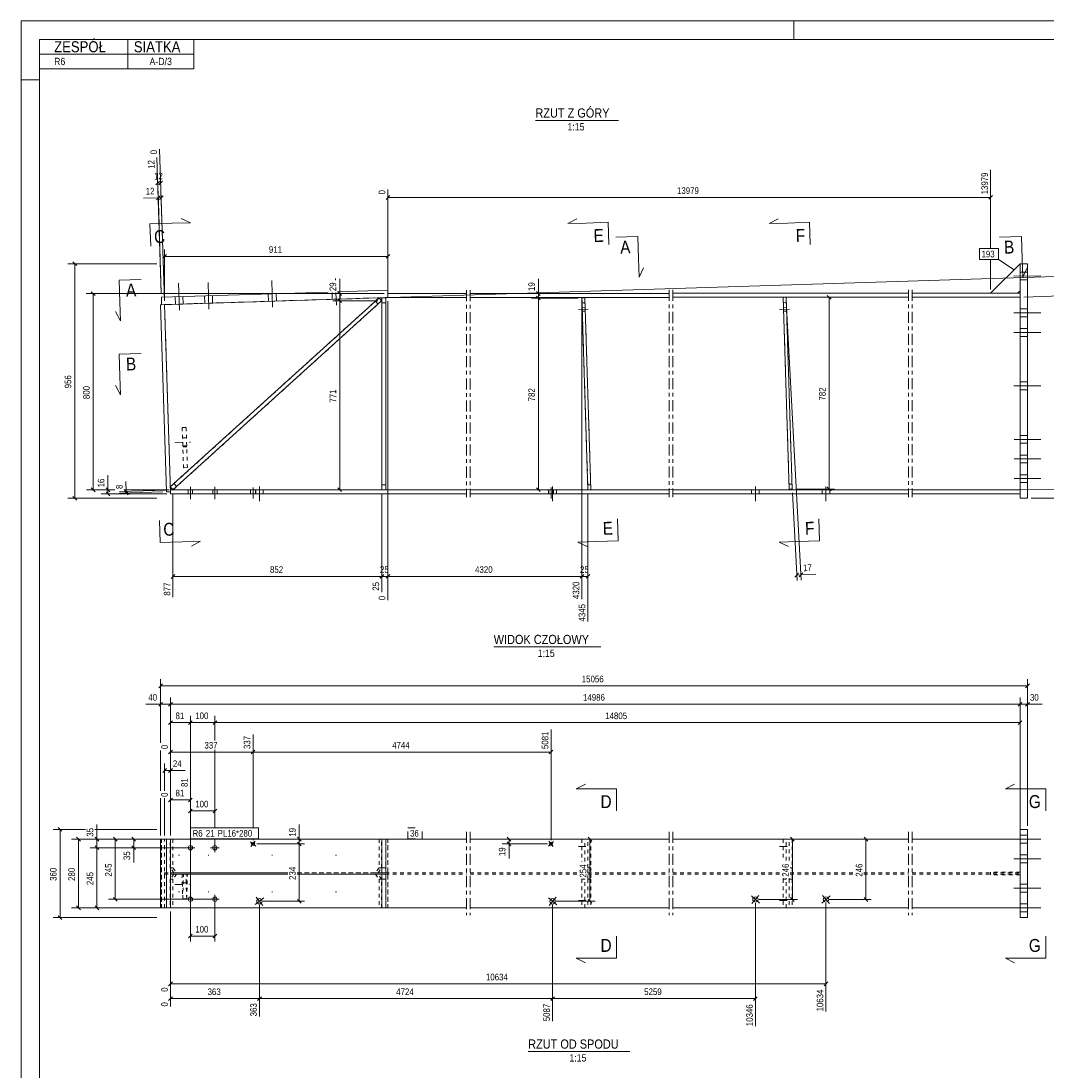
# Model space of a CAD drawing. Header units: millimetres. Extents: x 0 to 420, y 0 to 610.
# Tile 3 of 4: x 0 to 279, y 325 to 610. Entities that reach past the tile are written whole.
import ezdxf

# ---------------------------------------------------------------- set-up
doc = ezdxf.new("R2010")
doc.units = ezdxf.units.MM
for name, pattern in [('XKITLINE00', [0]), ('XKITLINE01', [4, 1, -1, 1, -1]), ('XKITLINE02', [4, 2, -2]), ('XKITLINE03', [6, 3, -1, 1, -1])]:
    doc.linetypes.add(name, pattern=pattern)
for name, color, linetype, lineweight in [('Arkusz rysunku', 3, 'Continuous', 0), ('Element', 2, 'Continuous', 0), ('Inny typ obiektu', 7, 'Continuous', 0), ('Przekrój', 7, 'Continuous', 0), ('Wymiar', 4, 'Continuous', 0), ('Znak elementu', 2, 'Continuous', 0), ('Śruba', 3, 'Continuous', 0)]:
    doc.layers.add(name, color=color, linetype=linetype, lineweight=lineweight)
doc.styles.add('ARIAL', font='ARIAL.TTF')

msp = doc.modelspace()

# ---------------------------------------------------------------- linework, layer by layer
at = {"layer": 'Arkusz rysunku', "linetype": 'XKITLINE00', "lineweight": 0}
for p, q in [((420, 610), (0, 610)), ((0, 610), (0, 0)), ((0, 605), (0, 610)), ((210, 605), (210, 610)), ((415, 605), (5, 605)), ((5, 605), (5, 5)), ((5, 594), (0, 594))]:
    msp.add_line(p, q, dxfattribs=at)
at = {"layer": 'Element', "linetype": 'XKITLINE00', "lineweight": 0}
for p, q in [((263.51, 536.02), (271.51, 544.02)), ((271.51, 544.02), (273.51, 544.02)), ((271.53, 480.28), (271.51, 544.02)), ((273.51, 544.02), (273.53, 480.28)), ((99.65, 536.83), (86.01, 536.4)), ((99.72, 534.83), (99.65, 536.83)), ((270.84, 536.02), (271.51, 536.68)), ((83.49, 536.32), (38.15, 534.89)), ((38.15, 534.89), (38.21, 532.89)), ((38.21, 532.89), (99.72, 534.83)), ((40.58, 483.36), (97.3, 534.75)), ((98.01, 533.96), (41.3, 482.57)), ((97.3, 534.75), (98.01, 533.96)), ((98.05, 482.59), (98.05, 534.75)), ((98.05, 534.75), (99.12, 534.75)), ((99.12, 534.75), (99.12, 482.59)), ((99.72, 535.9), (121.05, 535.9)), ((99.72, 534.83), (99.72, 535.9)), ((121.05, 534.84), (99.72, 534.83)), ((122.05, 535.93), (176.16, 535.94)), ((176.16, 534.87), (122.05, 534.87)), ((152.43, 534.69), (153.23, 534.72)), ((154.07, 482.58), (152.43, 534.69)), ((153.23, 534.72), (154.87, 482.6)), ((177.16, 535.98), (241.18, 535.98)), ((241.18, 534.92), (177.16, 534.91)), ((207.13, 534.86), (207.93, 534.89)), ((208.77, 482.75), (207.13, 534.86)), ((207.93, 534.89), (209.57, 482.78)), ((242.18, 536.01), (271.51, 536.02)), ((271.51, 534.95), (242.18, 534.95)), ((37.95, 532.88), (39.02, 532.92)), ((39.55, 482.02), (37.95, 532.88)), ((39.02, 532.92), (40.62, 482.06)), ((41.3, 482.57), (40.58, 483.36)), ((40.62, 482.56), (40.6, 482.56)), ((40.62, 481.49), (40.62, 482.56)), ((40.62, 482.56), (121.05, 482.56)), ((99.12, 482.59), (98.05, 482.59)), ((122.05, 482.56), (176.16, 482.56)), ((154.87, 482.6), (154.07, 482.58)), ((177.16, 482.56), (241.18, 482.56)), ((209.57, 482.78), (208.77, 482.75)), ((242.18, 482.56), (271.53, 482.56)), ((40.62, 482.06), (39.55, 482.02)), ((121.05, 481.49), (40.62, 481.49)), ((176.16, 481.49), (122.05, 481.49)), ((241.18, 481.49), (177.16, 481.49)), ((271.53, 481.49), (242.18, 481.49)), ((273.53, 480.28), (271.53, 480.28)), ((271.51, 390.28), (271.53, 390.28)), ((271.51, 390.28), (271.51, 387.61)), ((271.53, 390.28), (271.51, 390.28)), ((271.53, 390.28), (273.53, 390.28)), ((271.53, 366.28), (271.53, 390.28)), ((273.53, 366.28), (273.53, 390.28)), ((37.95, 368.94), (37.95, 387.61)), ((37.95, 387.61), (40.62, 387.61)), ((39.55, 368.94), (39.55, 387.61)), ((40.62, 387.61), (40.62, 368.94)), ((40.62, 387.61), (121.05, 387.61)), ((122.05, 387.61), (176.16, 387.61)), ((177.16, 387.61), (241.18, 387.61)), ((242.18, 387.61), (271.53, 387.61)), ((40.62, 368.94), (37.95, 368.94)), ((40.62, 368.94), (121.05, 368.94)), ((122.05, 368.94), (176.16, 368.94)), ((177.16, 368.94), (241.18, 368.94)), ((242.18, 368.94), (271.53, 368.94)), ((271.51, 366.28), (271.51, 368.94)), ((271.51, 366.28), (271.53, 366.28)), ((271.51, 366.28), (271.53, 366.28)), ((271.53, 366.28), (273.53, 366.28))]:
    msp.add_line(p, q, dxfattribs=at)
at = {"layer": 'Element', "linetype": 'XKITLINE01', "lineweight": 0}
for p, q in [((271.51, 536.68), (271.51, 544.02)), ((271.51, 544.02), (271.51, 544.02)), ((271.51, 544.02), (271.51, 544.02)), ((39.02, 532.92), (99.72, 534.83)), ((97.3, 534.75), (40.58, 483.36)), ((41.3, 482.57), (98.01, 533.96)), ((97.02, 533.06), (96.31, 533.85)), ((97.02, 533.06), (96.31, 533.85)), ((98.01, 533.96), (97.3, 534.75)), ((99.12, 534.75), (98.05, 534.75)), ((98.05, 534.75), (98.05, 482.59)), ((99.12, 482.59), (99.12, 534.75)), ((99.72, 534.83), (121.05, 534.84)), ((122.05, 534.87), (176.16, 534.87)), ((153.23, 534.72), (152.43, 534.69)), ((152.43, 534.69), (154.07, 482.58)), ((154.87, 482.6), (153.23, 534.72)), ((177.16, 534.91), (241.18, 534.92)), ((207.93, 534.89), (207.13, 534.86)), ((207.13, 534.86), (208.77, 482.75)), ((209.57, 482.78), (207.93, 534.89)), ((242.18, 534.95), (271.51, 534.95)), ((270.84, 536.02), (263.51, 536.02)), ((271.51, 536.02), (271.51, 534.95)), ((271.51, 534.95), (271.53, 482.56)), ((40.6, 482.56), (39.02, 532.92)), ((98.05, 533.42), (99.12, 533.42)), ((98.05, 533.42), (99.12, 533.42)), ((152.47, 533.36), (153.27, 533.38)), ((152.47, 533.36), (153.27, 533.38)), ((207.17, 533.53), (207.97, 533.56)), ((207.17, 533.53), (207.97, 533.56)), ((43.81, 499.48), (44.87, 499.52)), ((43.81, 499.48), (44.15, 488.57)), ((44.87, 499.52), (45.22, 488.61)), ((45.03, 494.51), (43.96, 494.48)), ((44.15, 488.57), (45.22, 488.61)), ((41.3, 482.57), (40.58, 483.36)), ((41.3, 482.57), (40.58, 483.36)), ((40.58, 483.36), (41.3, 482.57)), ((40.62, 482.56), (121.05, 482.56)), ((42.28, 483.46), (41.57, 484.25)), ((42.28, 483.46), (41.57, 484.25)), ((98.05, 483.92), (99.12, 483.92)), ((98.05, 483.92), (99.12, 483.92)), ((98.05, 482.59), (99.12, 482.59)), ((122.05, 482.56), (176.16, 482.56)), ((154.03, 483.91), (154.83, 483.93)), ((154.03, 483.91), (154.83, 483.93)), ((154.07, 482.58), (154.87, 482.6)), ((177.16, 482.56), (241.18, 482.56)), ((208.73, 484.08), (209.53, 484.11)), ((208.73, 484.08), (209.53, 484.11)), ((208.77, 482.75), (209.57, 482.78)), ((242.18, 482.56), (271.53, 482.56)), ((271.53, 482.56), (271.53, 481.49)), ((273.51, 366.28), (273.51, 390.28)), ((38.21, 387.61), (38.15, 387.61)), ((38.15, 387.61), (38.15, 368.94)), ((38.15, 387.61), (99.72, 387.61)), ((38.21, 368.94), (38.21, 387.61)), ((39.02, 368.94), (39.02, 387.61)), ((39.55, 387.61), (40.62, 387.61)), ((40.58, 379.82), (40.58, 387.61)), ((40.58, 387.61), (98.01, 387.61)), ((40.62, 387.61), (40.62, 368.94)), ((41.3, 387.61), (41.3, 379.82)), ((97.3, 387.61), (97.3, 379.81)), ((98.01, 379.81), (98.01, 387.61)), ((98.05, 387.61), (98.05, 379.81)), ((98.05, 379.81), (98.05, 387.61)), ((98.05, 387.61), (98.05, 387.61)), ((98.05, 387.61), (99.12, 387.61)), ((98.05, 387.61), (99.12, 387.61)), ((99.12, 379.81), (99.12, 387.61)), ((99.12, 387.61), (99.12, 379.81)), ((99.12, 387.61), (99.12, 387.61)), ((99.65, 368.94), (99.65, 387.61)), ((99.72, 387.61), (99.72, 368.94)), ((99.72, 368.94), (99.72, 387.61)), ((99.72, 387.61), (99.72, 387.61)), ((99.72, 387.61), (99.72, 368.94)), ((99.72, 387.61), (121.05, 387.61)), ((122.05, 387.61), (176.16, 387.61)), ((152.43, 387.61), (152.43, 381.53)), ((154.87, 387.61), (152.43, 387.61)), ((153.23, 381.53), (153.23, 387.61)), ((154.07, 379.81), (154.07, 387.61)), ((154.87, 387.61), (154.87, 379.81)), ((177.16, 387.61), (241.18, 387.61)), ((207.13, 387.61), (207.13, 381.77)), ((209.57, 387.61), (207.13, 387.61)), ((207.93, 381.77), (207.93, 387.61)), ((208.77, 381.77), (208.77, 387.61)), ((209.57, 387.61), (209.57, 379.81)), ((242.18, 387.61), (271.51, 387.61)), ((271.51, 387.61), (271.51, 368.94)), ((271.51, 368.94), (271.51, 387.61)), ((271.51, 387.61), (271.51, 368.94)), ((271.53, 387.61), (271.53, 368.94)), ((41.57, 378.48), (40.58, 379.82)), ((40.58, 379.82), (40.62, 379.82)), ((40.62, 379.82), (41.3, 379.82)), ((41.3, 379.82), (42.28, 378.48)), ((97.3, 379.81), (96.31, 378.48)), ((97.02, 378.48), (98.01, 379.81)), ((97.3, 379.81), (98.01, 379.81)), ((98.05, 379.81), (98.05, 378.48)), ((98.05, 378.48), (98.05, 379.81)), ((98.05, 379.81), (99.12, 379.81)), ((98.05, 379.81), (99.12, 379.81)), ((99.12, 378.48), (99.12, 379.81)), ((99.12, 379.81), (99.12, 378.48)), ((154.03, 378.48), (154.07, 379.81)), ((154.07, 379.81), (154.87, 379.81)), ((154.87, 379.81), (154.83, 378.48)), ((209.02, 379.81), (209.57, 379.81)), ((209.57, 379.81), (209.53, 378.48)), ((39.02, 378.48), (40.62, 378.48)), ((39.02, 378.48), (39.02, 378.08)), ((39.02, 378.08), (40.62, 378.08)), ((41.57, 378.07), (40.58, 376.74)), ((40.58, 376.74), (40.62, 376.74)), ((40.58, 376.74), (40.58, 368.94)), ((40.6, 378.48), (40.62, 378.48)), ((40.6, 378.08), (40.6, 378.48)), ((40.6, 378.08), (40.62, 378.08)), ((40.62, 378.48), (72.5, 378.48)), ((40.62, 378.08), (72.5, 378.08)), ((40.62, 376.74), (41.3, 376.74)), ((42.28, 378.07), (41.3, 376.74)), ((41.3, 376.74), (41.3, 368.94)), ((72.5, 378.48), (41.57, 378.48)), ((41.57, 378.48), (42.28, 378.48)), ((42.28, 378.07), (41.57, 378.07)), ((41.57, 378.07), (72.5, 378.07)), ((42.28, 378.48), (72.5, 378.48)), ((72.5, 378.07), (42.28, 378.07)), ((45.22, 378.06), (43.81, 378.06)), ((43.81, 378.06), (43.81, 375.76)), ((43.96, 371.36), (44.15, 378.06)), ((44.87, 375.76), (44.87, 378.06)), ((45.03, 371.36), (45.22, 378.06)), ((75.02, 378.48), (121.05, 378.48)), ((96.31, 378.48), (75.02, 378.48)), ((75.02, 378.48), (97.02, 378.48)), ((75.02, 378.08), (121.05, 378.08)), ((97.02, 378.08), (75.02, 378.07)), ((75.02, 378.07), (96.31, 378.08)), ((96.31, 378.48), (97.02, 378.48)), ((97.02, 378.08), (96.31, 378.08)), ((96.31, 378.08), (97.3, 376.74)), ((98.01, 376.74), (97.02, 378.08)), ((98.01, 376.74), (97.3, 376.74)), ((97.3, 376.74), (97.3, 368.94)), ((98.01, 368.94), (98.01, 376.74)), ((98.05, 378.48), (98.05, 378.48)), ((98.05, 378.48), (99.12, 378.48)), ((98.05, 378.48), (99.12, 378.48)), ((99.12, 378.08), (98.05, 378.08)), ((98.05, 378.08), (98.05, 376.74)), ((99.12, 378.08), (98.05, 378.08)), ((98.05, 378.08), (98.05, 378.08)), ((98.05, 376.74), (98.05, 378.08)), ((99.12, 376.74), (98.05, 376.74)), ((98.05, 376.74), (98.05, 368.94)), ((99.12, 376.74), (98.05, 376.74)), ((98.05, 368.94), (98.05, 376.74)), ((99.12, 378.48), (99.12, 378.48)), ((99.12, 376.74), (99.12, 378.08)), ((99.12, 378.08), (99.12, 378.08)), ((99.12, 378.08), (99.12, 376.74)), ((99.12, 368.94), (99.12, 376.74)), ((99.12, 376.74), (99.12, 368.94)), ((99.72, 378.08), (99.72, 378.48)), ((122.05, 378.48), (151.5, 378.48)), ((122.05, 378.08), (151.5, 378.08)), ((152.43, 376.74), (152.43, 376.8)), ((153.23, 376.74), (152.43, 376.74)), ((152.43, 376.74), (152.43, 368.94)), ((153.23, 376.74), (153.23, 376.8)), ((153.23, 368.94), (153.23, 376.74)), ((154.02, 378.48), (176.16, 378.48)), ((154.02, 378.48), (154.83, 378.48)), ((154.02, 378.08), (176.16, 378.08)), ((154.02, 378.08), (154.83, 378.08)), ((154.07, 376.74), (154.03, 378.08)), ((154.87, 376.74), (154.07, 376.74)), ((154.07, 376.74), (154.07, 368.94)), ((154.83, 378.08), (154.87, 376.74)), ((154.87, 376.74), (154.87, 368.94)), ((177.16, 378.48), (206.5, 378.48)), ((177.16, 378.08), (206.5, 378.08)), ((207.13, 376.74), (207.14, 377.05)), ((207.93, 376.74), (207.13, 376.74)), ((207.13, 376.74), (207.13, 368.94)), ((207.93, 376.74), (207.94, 377.05)), ((207.93, 368.94), (207.93, 376.74)), ((208.77, 376.74), (208.76, 377.05)), ((209.57, 376.74), (208.77, 376.74)), ((208.77, 376.74), (208.77, 368.94)), ((209.02, 378.48), (226.5, 378.48)), ((209.02, 378.48), (209.53, 378.48)), ((209.02, 378.08), (226.5, 378.08)), ((209.02, 378.08), (209.53, 378.08)), ((209.53, 378.08), (209.57, 376.74)), ((209.57, 376.74), (209.57, 368.94)), ((229.02, 378.48), (241.18, 378.48)), ((229.02, 378.08), (241.18, 378.08)), ((242.18, 378.48), (271.53, 378.48)), ((242.18, 378.08), (271.53, 378.08)), ((271.51, 378.61), (263.51, 378.61)), ((263.51, 378.61), (263.51, 377.94)), ((271.51, 377.94), (263.51, 377.94)), ((270.85, 377.94), (270.85, 378.61)), ((271.51, 378.61), (271.51, 377.94)), ((271.51, 377.94), (271.51, 378.61)), ((271.51, 378.08), (271.51, 378.48)), ((271.53, 378.08), (271.53, 378.48)), ((43.81, 375.76), (43.96, 371.36)), ((43.81, 375.76), (44.87, 375.76)), ((45.03, 371.36), (44.87, 375.76)), ((43.96, 371.36), (45.03, 371.36)), ((38.15, 368.94), (38.21, 368.94)), ((38.15, 368.94), (99.72, 368.94)), ((40.62, 368.94), (39.55, 368.94)), ((98.01, 368.94), (40.58, 368.94)), ((99.12, 368.94), (98.05, 368.94)), ((99.12, 368.94), (98.05, 368.94)), ((98.05, 368.94), (98.05, 368.94)), ((99.12, 368.94), (99.12, 368.94)), ((99.72, 368.94), (99.72, 368.94)), ((99.72, 368.94), (121.05, 368.94)), ((122.05, 368.94), (176.16, 368.94)), ((154.87, 368.94), (152.43, 368.94)), ((177.16, 368.94), (241.18, 368.94)), ((209.57, 368.94), (207.13, 368.94)), ((242.18, 368.94), (271.51, 368.94))]:
    msp.add_line(p, q, dxfattribs=at)
at = {"layer": 'Element', "linetype": 'XKITLINE03', "lineweight": 0}
for p, q in [((121.05, 536.87), (121.05, 480.56)), ((122.05, 536.87), (122.05, 480.56)), ((176.16, 536.91), (176.16, 480.56)), ((177.16, 536.91), (177.16, 480.56)), ((241.18, 536.95), (241.18, 480.56)), ((242.18, 536.95), (242.18, 480.56)), ((121.05, 389.61), (121.05, 366.94)), ((121.05, 389.61), (121.05, 366.94)), ((122.05, 389.61), (122.05, 366.94)), ((122.05, 389.61), (122.05, 366.94)), ((176.16, 389.61), (176.16, 366.94)), ((176.16, 389.61), (176.16, 366.94)), ((177.16, 389.61), (177.16, 366.94)), ((177.16, 389.61), (177.16, 366.94)), ((241.18, 389.61), (241.18, 366.94)), ((241.18, 389.61), (241.18, 366.94)), ((242.18, 389.61), (242.18, 366.94)), ((242.18, 389.61), (242.18, 366.94))]:
    msp.add_line(p, q, dxfattribs=at)
at = {"layer": 'Inny typ obiektu', "linetype": 'XKITLINE00', "lineweight": 0}
for p, q in [((5, 605), (47, 605)), ((5, 605), (5, 601)), ((29, 601), (29, 605)), ((47, 601), (47, 605)), ((5, 601), (47, 601)), ((5, 601), (5, 597)), ((29, 601), (29, 597)), ((47, 601), (47, 597)), ((5, 597), (47, 597)), ((139.81, 583), (162.4, 583)), ((128.47, 439.9), (157.55, 439.9)), ((137.84, 329.92), (165.43, 329.92))]:
    msp.add_line(p, q, dxfattribs=at)
at = {"layer": 'Przekrój', "linetype": 'XKITLINE00', "lineweight": 0}
for p, q in [((35.05, 554.84), (41.05, 555.03)), ((35.05, 554.84), (35.24, 548.84)), ((41.05, 555.03), (46.05, 555.18)), ((46.05, 555.18), (43.51, 556.35)), ((148.59, 554.93), (151.05, 556.26)), ((153.58, 555.09), (148.59, 554.93)), ((159.58, 555.28), (153.58, 555.09)), ((159.58, 555.28), (159.77, 549.28)), ((203.29, 554.93), (205.75, 556.26)), ((208.29, 555.09), (203.29, 554.93)), ((214.29, 555.28), (208.29, 555.09)), ((214.29, 555.28), (214.47, 549.28)), ((167.61, 551.41), (161.61, 551.22)), ((167.61, 551.41), (167.8, 545.41)), ((271.93, 551.41), (265.94, 551.22)), ((271.93, 551.41), (272.12, 545.41)), ((167.8, 545.41), (167.96, 540.41)), ((272.12, 545.41), (272.28, 540.41)), ((167.96, 540.41), (169.13, 542.95)), ((272.28, 540.41), (273.45, 542.95)), ((26.69, 539.53), (32.69, 539.72)), ((26.69, 539.53), (26.88, 533.54)), ((27.04, 528.54), (25.71, 531)), ((26.88, 533.54), (27.04, 528.54)), ((26.69, 519.42), (32.69, 519.61)), ((26.69, 519.42), (26.88, 513.42)), ((27.04, 508.43), (25.71, 510.89)), ((26.88, 513.42), (27.04, 508.43)), ((37.79, 468.26), (37.6, 474.26)), ((162.31, 468.71), (162.12, 474.7)), ((217.02, 468.71), (216.83, 474.7)), ((37.79, 468.26), (43.78, 468.45)), ((43.78, 468.45), (48.78, 468.61)), ((48.78, 468.61), (46.32, 467.28)), ((156.32, 468.52), (151.32, 468.36)), ((151.32, 468.36), (153.86, 467.19)), ((162.31, 468.71), (156.32, 468.52)), ((211.02, 468.52), (206.02, 468.36)), ((206.02, 468.36), (208.56, 467.19)), ((217.02, 468.71), (211.02, 468.52)), ((150.87, 401.32), (153.37, 402.57)), ((267.53, 401.32), (270.03, 402.57)), ((155.87, 401.32), (150.87, 401.32)), ((161.87, 401.32), (155.87, 401.32)), ((161.87, 401.32), (161.87, 395.32)), ((272.53, 401.32), (267.53, 401.32)), ((278.53, 401.32), (272.53, 401.32)), ((278.53, 401.32), (278.53, 395.32)), ((161.87, 355.23), (161.87, 361.23)), ((278.53, 355.23), (278.53, 361.23)), ((150.87, 355.23), (153.37, 353.98)), ((155.87, 355.23), (150.87, 355.23)), ((161.87, 355.23), (155.87, 355.23)), ((267.53, 355.23), (270.03, 353.98)), ((272.53, 355.23), (267.53, 355.23)), ((278.53, 355.23), (272.53, 355.23))]:
    msp.add_line(p, q, dxfattribs=at)
at = {"layer": 'Wymiar', "linetype": 'XKITLINE00', "lineweight": 0}
for p, q in [((38.98, 533.92), (37.68, 575.15)), ((38.12, 535.89), (36.95, 572.94)), ((263.51, 548.14), (263.51, 569.55)), ((37.66, 566.48), (36.68, 565.43)), ((37.17, 565.96), (37.97, 565.98)), ((38.46, 566.51), (37.48, 565.46)), ((37.79, 562.48), (36.8, 561.43)), ((38.12, 535.89), (37.24, 563.82)), ((38.59, 562.51), (37.6, 561.46)), ((38.98, 533.92), (38.04, 563.84)), ((100.22, 562.54), (99.2, 561.52)), ((99.72, 536.9), (99.71, 564.19)), ((264.02, 562.56), (263, 561.54)), ((37.3, 561.96), (33.28, 561.83)), ((37.3, 561.96), (33.28, 561.83)), ((37.3, 561.96), (38.1, 561.98)), ((99.71, 562.03), (263.51, 562.05)), ((39.52, 546.53), (38.5, 545.51)), ((39.01, 533.92), (39.01, 547.88)), ((39.01, 546.02), (99.72, 546.03)), ((100.22, 546.54), (99.21, 545.52)), ((99.72, 536.9), (99.72, 547.89)), ((263.51, 537.02), (263.51, 545.14)), ((36.95, 544.02), (12.76, 544.02)), ((14.11, 544.53), (15.13, 543.51)), ((14.62, 480.28), (14.62, 544.02)), ((40.01, 532.95), (284.02, 540.65)), ((86.61, 535.9), (86.61, 539.92)), ((86.61, 535.9), (86.61, 539.92)), ((140.61, 535.94), (140.61, 539.96)), ((140.61, 535.94), (140.61, 539.96)), ((98.72, 535.9), (17.75, 535.89)), ((19.1, 536.4), (20.12, 535.38)), ((19.62, 482.56), (19.61, 535.89)), ((98.72, 535.9), (84.75, 535.9)), ((97.01, 533.96), (84.75, 533.96)), ((97.01, 533.96), (84.75, 533.96)), ((86.1, 536.41), (87.12, 535.39)), ((86.1, 534.46), (87.12, 533.45)), ((86.1, 534.46), (87.12, 533.45)), ((86.61, 533.96), (86.61, 535.9)), ((86.62, 482.59), (86.61, 533.96)), ((99.72, 533.83), (99.73, 452.56)), ((99.72, 533.83), (99.73, 462.15)), ((151.43, 535.94), (138.75, 535.93)), ((151.43, 534.69), (138.75, 534.69)), ((151.43, 534.69), (138.75, 534.69)), ((140.1, 536.44), (141.12, 535.43)), ((140.1, 535.2), (141.12, 534.18)), ((140.1, 535.2), (141.12, 534.18)), ((140.61, 534.69), (140.61, 535.94)), ((140.62, 482.58), (140.61, 534.69)), ((207.98, 533.89), (212.04, 458)), ((208.93, 534.89), (221.06, 534.89)), ((219.11, 535.4), (220.13, 534.38)), ((219.62, 482.78), (219.62, 534.89)), ((272.51, 534.98), (290.36, 535.55)), ((152.43, 533.69), (152.44, 462.16)), ((152.43, 533.69), (152.44, 452.88)), ((23.62, 482.56), (23.62, 486.58)), ((23.62, 482.56), (23.62, 486.58)), ((25.48, 482.56), (17.76, 482.56)), ((19.11, 483.07), (20.13, 482.05)), ((25.48, 482.56), (21.76, 482.56)), ((23.11, 483.07), (24.13, 482.05)), ((23.62, 481.49), (23.62, 482.56)), ((39.6, 482.52), (26.75, 482.12)), ((40.3, 482.57), (28, 482.56)), ((39.62, 482.56), (28, 482.56)), ((28.08, 482.67), (29.13, 481.68)), ((28.61, 482.18), (28.52, 484.86)), ((28.61, 482.18), (28.52, 484.86)), ((41.6, 482.56), (285.06, 482.62)), ((97.05, 482.59), (84.76, 482.59)), ((86.11, 483.1), (87.13, 482.08)), ((153.07, 482.58), (138.76, 482.58)), ((140.11, 483.08), (141.13, 482.07)), ((210.57, 482.78), (221.06, 482.78)), ((219.11, 483.29), (220.13, 482.27)), ((36.95, 480.28), (12.76, 480.28)), ((14.11, 480.79), (15.13, 479.77)), ((39.62, 481.49), (21.76, 481.49)), ((23.11, 482), (24.13, 480.98)), ((38.55, 481.99), (26.77, 481.62)), ((28.1, 482.17), (29.15, 481.18)), ((28.62, 481.68), (28.61, 482.18)), ((41.3, 481.57), (41.3, 453.4)), ((98.05, 481.59), (98.05, 454.74)), ((98.05, 481.59), (98.05, 462.15)), ((154.07, 481.58), (154.08, 446.76)), ((209.62, 481.78), (210.9, 457.94)), ((274.53, 480.28), (285.06, 480.29)), ((41.81, 459.53), (40.79, 458.51)), ((98.56, 459.54), (97.54, 458.52)), ((98.56, 459.54), (97.59, 458.57)), ((98.05, 459.63), (98.05, 454.74)), ((100.24, 459.54), (99.22, 458.52)), ((100.24, 459.54), (99.22, 458.52)), ((99.73, 459.63), (99.73, 452.56)), ((152.95, 459.55), (151.93, 458.53)), ((152.95, 459.55), (151.98, 458.58)), ((152.44, 459.64), (152.44, 452.88)), ((154.58, 459.55), (153.57, 458.53)), ((211.3, 459.91), (210.34, 458.84)), ((212.44, 459.97), (211.48, 458.9)), ((211.96, 459.44), (215.98, 459.65)), ((211.96, 459.44), (215.98, 459.65)), ((41.3, 459.02), (98.05, 459.03)), ((98.05, 459.03), (99.73, 459.03)), ((99.73, 459.03), (152.44, 459.04)), ((152.44, 459.04), (154.08, 459.04)), ((210.82, 459.38), (211.96, 459.44)), ((37.95, 413.79), (37.95, 431.14)), ((273.53, 391.28), (273.53, 431.14)), ((38.46, 429.79), (37.44, 428.77)), ((37.95, 429.28), (273.53, 429.28)), ((274.04, 429.79), (273.02, 428.77)), ((37.95, 413.79), (37.95, 426.14)), ((40.62, 388.61), (40.62, 426.14)), ((40.62, 388.61), (40.62, 426.14)), ((271.53, 388.61), (271.53, 426.14)), ((271.53, 388.61), (271.53, 426.14)), ((273.53, 391.28), (273.53, 426.14)), ((37.95, 424.28), (33.93, 424.28)), ((37.95, 424.28), (33.93, 424.28)), ((38.46, 424.79), (37.44, 423.77)), ((37.95, 424.28), (40.62, 424.28)), ((41.13, 424.79), (40.11, 423.77)), ((41.13, 424.79), (40.11, 423.77)), ((40.62, 424.28), (271.53, 424.28)), ((272.03, 424.79), (271.02, 423.77)), ((272.03, 424.79), (271.02, 423.77)), ((271.53, 424.28), (273.53, 424.28)), ((274.04, 424.79), (273.02, 423.77)), ((273.53, 424.28), (277.55, 424.28)), ((273.53, 424.28), (277.55, 424.28)), ((41.13, 419.79), (40.11, 418.77)), ((40.62, 388.61), (40.62, 421.14)), ((46.54, 419.79), (45.52, 418.77)), ((46.54, 419.79), (45.52, 418.77)), ((46.03, 390.71), (46.03, 421.14)), ((46.03, 390.71), (46.03, 421.14)), ((53.2, 419.79), (52.18, 418.77)), ((53.2, 419.79), (52.18, 418.77)), ((52.69, 414.4), (52.69, 421.14)), ((52.69, 414.4), (52.69, 421.14)), ((272.03, 419.79), (271.02, 418.77)), ((271.53, 388.61), (271.53, 421.14)), ((40.62, 419.28), (46.03, 419.28)), ((46.03, 419.28), (52.69, 419.28)), ((52.69, 419.28), (271.53, 419.28)), ((144.04, 387.34), (144.04, 417.44)), ((63.06, 390.71), (63.06, 416.1)), ((63.06, 390.71), (63.06, 416.1)), ((37.95, 400.79), (37.95, 411.74)), ((37.95, 400.79), (37.95, 411.74)), ((41.13, 411.79), (40.11, 410.77)), ((40.62, 388.61), (40.62, 413.43)), ((40.62, 411.28), (63.06, 411.28)), ((52.69, 390.71), (52.69, 411.88)), ((52.69, 390.71), (52.69, 411.88)), ((63.57, 411.79), (62.55, 410.77)), ((63.57, 411.79), (62.55, 410.77)), ((63.06, 411.28), (144.04, 411.28)), ((144.55, 411.79), (143.53, 410.77)), ((39.02, 400.79), (39.02, 408.14)), ((40.62, 388.61), (40.62, 408.14)), ((39.52, 406.79), (38.51, 405.77)), ((39.02, 406.28), (40.62, 406.28)), ((41.13, 406.79), (40.11, 405.77)), ((40.62, 406.28), (44.64, 406.28)), ((40.62, 406.28), (44.64, 406.28)), ((46.03, 390.71), (46.03, 404.47)), ((40.62, 388.61), (40.62, 400.43)), ((37.95, 388.61), (37.95, 398.74)), ((37.95, 388.61), (37.95, 398.74)), ((39.02, 388.61), (39.02, 398.74)), ((41.13, 398.79), (40.11, 397.77)), ((40.62, 398.28), (46.03, 398.28)), ((46.54, 398.79), (45.52, 397.77)), ((46.03, 390.71), (46.03, 397.14)), ((52.69, 390.71), (52.7, 397.14)), ((46.54, 395.79), (45.52, 394.77)), ((46.03, 395.28), (52.7, 395.28)), ((53.2, 395.79), (52.19, 394.77)), ((20.62, 387.61), (20.62, 391.63)), ((20.62, 387.61), (20.62, 391.63)), ((75.62, 387.61), (75.62, 391.63)), ((75.62, 387.61), (75.62, 391.63)), ((17.5, 390.28), (8.76, 390.28)), ((10.11, 390.79), (11.13, 389.77)), ((10.62, 366.28), (10.62, 390.28)), ((36.95, 390.28), (20.02, 390.28)), ((46.03, 387.71), (46.03, 390.71)), ((46.03, 387.71), (46.03, 390.71)), ((46.03, 387.71), (46.03, 390.71)), ((46.03, 387.71), (46.03, 390.71)), ((39.62, 387.61), (13.76, 387.61)), ((15.11, 388.12), (16.13, 387.1)), ((15.62, 368.94), (15.62, 387.61)), ((39.62, 387.61), (18.76, 387.61)), ((20.11, 388.12), (21.13, 387.1)), ((20.11, 385.79), (21.13, 384.77)), ((20.11, 385.79), (21.13, 384.77)), ((20.62, 385.28), (20.62, 387.61)), ((39.62, 387.61), (23.76, 387.61)), ((25.11, 388.12), (26.13, 387.1)), ((25.62, 371.28), (25.62, 387.61)), ((39.62, 387.61), (28.76, 387.61)), ((30.11, 388.12), (31.13, 387.1)), ((30.11, 385.79), (31.13, 384.77)), ((30.62, 385.28), (30.62, 387.61)), ((46.03, 386.28), (46.03, 387.71)), ((46.03, 372.28), (46.03, 387.71)), ((46.03, 386.28), (46.03, 387.71)), ((46.03, 386.28), (46.03, 387.71)), ((52.69, 386.28), (52.69, 387.71)), ((52.69, 386.28), (52.69, 387.71)), ((52.69, 386.28), (52.69, 387.71)), ((63.06, 387.33), (63.06, 387.71)), ((63.06, 387.33), (63.06, 387.71)), ((64.06, 386.33), (77.06, 386.33)), ((64.06, 386.33), (77.06, 386.33)), ((65.81, 387.61), (77.06, 387.61)), ((75.11, 388.12), (76.13, 387.1)), ((75.11, 386.84), (76.13, 385.82)), ((75.11, 386.84), (76.13, 385.82)), ((75.62, 386.33), (75.62, 387.61)), ((75.62, 370.74), (75.62, 386.33)), ((143.04, 387.61), (130.76, 387.61)), ((143.04, 386.34), (130.76, 386.34)), ((132.11, 388.12), (133.13, 387.1)), ((132.11, 386.85), (133.13, 385.83)), ((132.62, 386.34), (132.62, 387.61)), ((132.62, 386.34), (132.62, 382.32)), ((132.62, 386.34), (132.62, 382.32)), ((145.47, 387.61), (156.06, 387.61)), ((154.11, 388.12), (155.13, 387.1)), ((154.62, 370.72), (154.62, 387.61)), ((200.59, 387.61), (211.06, 387.61)), ((209.11, 388.12), (210.13, 387.1)), ((209.62, 371.21), (209.62, 387.61)), ((219.76, 387.61), (231.06, 387.61)), ((229.11, 388.12), (230.13, 387.1)), ((229.62, 371.21), (229.62, 387.61)), ((45.03, 385.28), (18.76, 385.28)), ((45.03, 385.28), (18.76, 385.28)), ((20.62, 368.94), (20.62, 385.28)), ((45.03, 385.28), (28.76, 385.28)), ((30.62, 385.28), (30.62, 381.26)), ((30.62, 385.28), (30.62, 381.26)), ((51.69, 371.28), (23.76, 371.28)), ((25.11, 371.79), (26.13, 370.77)), ((75.11, 371.25), (76.13, 370.24)), ((154.11, 371.23), (155.13, 370.21)), ((200.59, 371.21), (211.06, 371.21)), ((209.11, 371.72), (210.13, 370.7)), ((219.76, 371.21), (231.06, 371.21)), ((229.11, 371.72), (230.13, 370.7)), ((39.62, 368.94), (13.76, 368.94)), ((15.11, 369.45), (16.13, 368.43)), ((39.62, 368.94), (18.76, 368.94)), ((20.11, 369.45), (21.13, 368.43)), ((46.03, 370.28), (46.03, 359.84)), ((52.69, 370.28), (52.7, 359.84)), ((64.81, 369.74), (64.81, 339.45)), ((64.81, 369.74), (64.81, 339.45)), ((65.81, 370.74), (77.06, 370.74)), ((144.47, 369.72), (144.47, 338.12)), ((144.47, 369.72), (144.47, 338.12)), ((145.47, 370.72), (156.06, 370.72)), ((199.59, 370.21), (199.59, 336.78)), ((218.76, 370.21), (218.76, 340.78)), ((36.95, 366.28), (8.76, 366.28)), ((10.11, 366.79), (11.13, 365.77)), ((40.62, 367.94), (40.62, 346.12)), ((40.62, 367.94), (40.62, 342.12)), ((46.54, 361.78), (45.52, 360.77)), ((46.03, 361.28), (52.7, 361.28)), ((53.2, 361.79), (52.19, 360.77)), ((41.13, 348.79), (40.11, 347.77)), ((40.62, 348.28), (218.76, 348.28)), ((219.26, 348.79), (218.25, 347.77)), ((41.13, 344.79), (40.11, 343.77)), ((40.62, 344.28), (64.81, 344.28)), ((65.32, 344.79), (64.3, 343.77)), ((65.32, 344.79), (64.35, 343.82)), ((64.81, 344.28), (144.47, 344.28)), ((144.98, 344.79), (143.96, 343.77)), ((144.98, 344.79), (144.01, 343.82)), ((144.47, 344.28), (199.59, 344.28)), ((200.1, 344.79), (199.08, 343.77))]:
    msp.add_line(p, q, dxfattribs=at)
at = {"layer": 'Znak elementu', "linetype": 'XKITLINE00', "lineweight": 0}
for p, q in [((260.44, 548.14), (265.65, 548.14)), ((260.44, 545.14), (260.44, 548.14)), ((265.65, 545.14), (265.65, 548.14)), ((260.44, 545.14), (265.65, 545.14)), ((269.89, 542.4), (265.65, 545.14)), ((46.02, 390.71), (64.58, 390.71)), ((46.02, 387.71), (46.02, 390.71)), ((64.58, 387.71), (64.58, 390.71)), ((46.02, 387.71), (64.58, 387.71))]:
    msp.add_line(p, q, dxfattribs=at)
at = {"layer": 'Znak elementu', "linetype": 'XKITLINE02', "lineweight": 0}
for p, q in [((105.12, 390.71), (108.99, 390.71)), ((105.12, 387.71), (105.12, 390.71)), ((108.99, 387.71), (108.99, 390.71)), ((105.12, 387.71), (108.99, 387.71))]:
    msp.add_line(p, q, dxfattribs=at)
at = {"layer": 'Śruba', "linetype": 'XKITLINE00', "lineweight": 0}
for p, q in [((68.39, 532.18), (68.15, 539.51)), ((68.39, 532.18), (68.15, 539.51)), ((85.49, 539.6), (85.48, 540.05)), ((85.49, 539.6), (85.48, 540.05)), ((277.18, 540.69), (269.84, 540.68)), ((277.18, 540.69), (269.84, 540.68)), ((277.18, 540.69), (269.84, 540.68)), ((277.18, 540.69), (269.84, 540.68)), ((273.51, 541.75), (271.51, 541.75)), ((273.51, 541.75), (271.51, 541.75)), ((273.51, 541.75), (271.51, 541.75)), ((273.51, 541.75), (271.51, 541.75)), ((273.51, 539.62), (271.51, 539.62)), ((273.51, 539.62), (271.51, 539.62)), ((273.51, 539.62), (271.51, 539.62)), ((273.51, 539.62), (271.51, 539.62)), ((43.07, 531.38), (42.83, 538.71)), ((43.07, 531.38), (42.83, 538.71)), ((51.06, 531.63), (50.83, 538.96)), ((51.06, 531.63), (50.83, 538.96)), ((41.95, 533.01), (41.88, 535.01)), ((41.95, 533.01), (41.88, 535.01)), ((44.08, 533.08), (44.02, 535.08)), ((44.08, 533.08), (44.02, 535.08)), ((49.94, 533.26), (49.88, 535.26)), ((49.94, 533.26), (49.88, 535.26)), ((52.08, 533.33), (52.01, 535.33)), ((52.08, 533.33), (52.01, 535.33)), ((67.27, 533.81), (67.2, 535.81)), ((67.27, 533.81), (67.2, 535.81)), ((69.4, 533.88), (69.34, 535.88)), ((69.4, 533.88), (69.34, 535.88)), ((84.59, 534.36), (84.53, 536.21)), ((84.59, 534.36), (84.53, 536.21)), ((85.71, 532.72), (85.6, 536.21)), ((85.71, 532.72), (85.6, 536.21)), ((86.72, 534.42), (86.66, 536.42)), ((86.72, 534.42), (86.66, 536.42)), ((151.47, 531.58), (154.14, 531.67)), ((152.51, 532.08), (153.31, 532.11)), ((152.54, 531.15), (153.34, 531.17)), ((206.17, 531.58), (208.84, 531.67)), ((207.21, 532.08), (208.01, 532.11)), ((207.24, 531.15), (208.04, 531.17)), ((273.51, 531.75), (271.51, 531.75)), ((273.51, 531.75), (271.51, 531.75)), ((273.51, 531.75), (271.51, 531.75)), ((273.51, 531.75), (271.51, 531.75)), ((277.18, 530.69), (269.85, 530.68)), ((277.18, 530.69), (269.85, 530.68)), ((277.18, 530.69), (269.85, 530.68)), ((277.18, 530.69), (269.85, 530.68)), ((273.51, 529.62), (271.51, 529.62)), ((273.51, 529.62), (271.51, 529.62)), ((273.51, 529.62), (271.51, 529.62)), ((273.51, 529.62), (271.51, 529.62)), ((277.18, 525.35), (269.85, 525.35)), ((277.18, 525.35), (269.85, 525.35)), ((273.51, 526.42), (271.51, 526.42)), ((273.51, 526.42), (271.51, 526.42)), ((273.51, 524.28), (271.51, 524.28)), ((273.51, 524.28), (271.51, 524.28)), ((273.52, 511.88), (271.52, 511.88)), ((273.52, 511.88), (271.52, 511.88)), ((277.18, 510.82), (269.85, 510.82)), ((277.18, 510.82), (269.85, 510.82)), ((273.52, 509.75), (271.52, 509.75)), ((273.52, 509.75), (271.52, 509.75)), ((273.52, 497.35), (271.52, 497.35)), ((273.52, 497.35), (271.52, 497.35)), ((277.19, 496.29), (269.86, 496.28)), ((277.19, 496.29), (269.86, 496.28)), ((273.52, 495.22), (271.52, 495.22)), ((273.52, 495.22), (271.52, 495.22)), ((277.19, 490.95), (269.86, 490.95)), ((277.19, 490.95), (269.86, 490.95)), ((277.19, 490.95), (269.86, 490.95)), ((277.19, 490.95), (269.86, 490.95)), ((273.52, 492.02), (271.52, 492.02)), ((273.52, 492.02), (271.52, 492.02)), ((273.52, 492.02), (271.52, 492.02)), ((273.52, 492.02), (271.52, 492.02)), ((273.52, 489.88), (271.52, 489.88)), ((273.52, 489.88), (271.52, 489.88)), ((273.52, 489.88), (271.52, 489.88)), ((273.52, 489.88), (271.52, 489.88)), ((277.19, 485.62), (269.86, 485.62)), ((277.19, 485.62), (269.86, 485.62)), ((277.19, 485.62), (269.86, 485.62)), ((277.19, 485.62), (269.86, 485.62)), ((273.52, 486.68), (271.52, 486.68)), ((273.52, 486.68), (271.52, 486.68)), ((273.52, 486.68), (271.52, 486.68)), ((273.52, 486.68), (271.52, 486.68)), ((45.43, 482.56), (45.43, 481.49)), ((45.43, 482.55), (45.43, 481.49)), ((46.03, 483.36), (46.03, 480.02)), ((46.03, 483.35), (46.03, 480.02)), ((46.63, 482.56), (46.63, 481.49)), ((46.63, 482.56), (46.63, 481.49)), ((52.09, 482.56), (52.09, 481.49)), ((52.09, 482.56), (52.09, 481.49)), ((52.69, 483.36), (52.69, 480.02)), ((52.69, 483.36), (52.69, 480.02)), ((53.29, 482.56), (53.29, 481.49)), ((53.29, 482.56), (53.29, 481.49)), ((62.4, 481.49), (62.4, 482.56)), ((63.06, 480.19), (63.06, 483.19)), ((63.71, 481.49), (63.71, 482.56)), ((63.78, 481.49), (63.78, 482.56)), ((64.81, 479.49), (64.81, 483.49)), ((65.85, 481.49), (65.85, 482.56)), ((143.38, 481.49), (143.38, 482.56)), ((143.44, 481.49), (143.44, 482.56)), ((144.04, 480.19), (144.04, 483.19)), ((144.47, 479.49), (144.47, 483.49)), ((144.7, 481.49), (144.7, 482.56)), ((145.51, 481.49), (145.51, 482.56)), ((198.55, 481.49), (198.55, 482.56)), ((199.59, 479.49), (199.59, 483.49)), ((200.62, 481.49), (200.62, 482.56)), ((217.72, 481.49), (217.72, 482.56)), ((218.76, 479.46), (218.75, 483.46)), ((219.79, 481.49), (219.79, 482.56)), ((273.53, 484.55), (271.53, 484.55)), ((273.53, 484.55), (271.53, 484.55)), ((273.53, 484.55), (271.53, 484.55)), ((273.53, 484.55), (271.53, 484.55)), ((273.51, 388.68), (271.51, 388.68)), ((273.51, 388.68), (271.51, 388.68)), ((273.52, 388.68), (271.52, 388.68)), ((273.53, 388.68), (271.53, 388.68)), ((46.03, 384.08), (46.03, 386.48)), ((52.69, 384.08), (52.69, 386.48)), ((62.34, 386.92), (63.78, 385.73)), ((63.65, 387.05), (62.46, 385.61)), ((143.33, 385.74), (144.75, 386.95)), ((143.43, 387.05), (144.65, 385.63)), ((277.18, 387.61), (269.84, 387.61)), ((277.18, 387.61), (269.85, 387.61)), ((277.19, 387.61), (269.86, 387.61)), ((277.19, 387.61), (269.86, 387.61)), ((273.51, 386.54), (271.51, 386.54)), ((273.51, 386.54), (271.51, 386.54)), ((273.52, 386.54), (271.52, 386.54)), ((273.52, 386.54), (271.52, 386.54)), ((44.83, 385.28), (47.23, 385.28)), ((51.49, 385.28), (53.89, 385.28)), ((273.51, 383.34), (271.51, 383.34)), ((273.51, 383.34), (271.51, 383.34)), ((273.51, 383.34), (271.51, 383.34)), ((273.52, 383.34), (271.52, 383.34)), ((273.52, 383.34), (271.52, 383.34)), ((273.52, 383.34), (271.52, 383.34)), ((273.53, 383.34), (271.53, 383.34)), ((277.18, 382.28), (269.84, 382.28)), ((277.18, 382.28), (269.85, 382.28)), ((277.18, 382.28), (269.85, 382.28)), ((277.18, 382.28), (269.85, 382.28)), ((277.19, 382.28), (269.86, 382.28)), ((277.19, 382.28), (269.86, 382.28)), ((277.19, 382.28), (269.86, 382.28)), ((273.51, 381.21), (271.51, 381.21)), ((273.51, 381.21), (271.51, 381.21)), ((273.51, 381.21), (271.51, 381.21)), ((273.52, 381.21), (271.52, 381.21)), ((273.52, 381.21), (271.52, 381.21)), ((273.52, 381.21), (271.52, 381.21)), ((273.52, 381.21), (271.52, 381.21)), ((277.18, 374.28), (269.84, 374.28)), ((277.18, 374.28), (269.85, 374.28)), ((277.18, 374.28), (269.85, 374.28)), ((277.18, 374.28), (269.85, 374.28)), ((277.19, 374.28), (269.86, 374.28)), ((277.19, 374.28), (269.86, 374.28)), ((277.19, 374.28), (269.86, 374.28)), ((273.51, 375.34), (271.51, 375.34)), ((273.51, 375.34), (271.51, 375.34)), ((273.51, 375.34), (271.51, 375.34)), ((273.52, 375.34), (271.52, 375.34)), ((273.52, 375.34), (271.52, 375.34)), ((273.52, 375.34), (271.52, 375.34)), ((273.53, 375.34), (271.53, 375.34)), ((47.23, 371.28), (44.83, 371.28)), ((46.03, 372.48), (46.03, 370.08)), ((53.89, 371.28), (51.49, 371.28)), ((52.69, 372.48), (52.69, 370.08)), ((65.95, 371.68), (63.68, 369.81)), ((65.75, 369.61), (63.88, 371.88)), ((145.59, 369.76), (143.36, 371.67)), ((143.52, 369.6), (145.43, 371.83)), ((200.7, 370.26), (198.48, 372.17)), ((198.63, 370.1), (200.55, 372.32)), ((219.87, 372.17), (217.64, 370.26)), ((219.71, 370.1), (217.8, 372.32)), ((273.51, 373.21), (271.51, 373.21)), ((273.51, 373.21), (271.51, 373.21)), ((273.51, 373.21), (271.51, 373.21)), ((273.52, 373.21), (271.52, 373.21)), ((273.52, 373.21), (271.52, 373.21)), ((273.52, 373.21), (271.52, 373.21)), ((273.52, 373.21), (271.52, 373.21)), ((277.18, 368.94), (269.84, 368.94)), ((277.18, 368.94), (269.85, 368.94)), ((277.19, 368.94), (269.86, 368.94)), ((277.19, 368.94), (269.86, 368.94)), ((273.51, 370.01), (271.51, 370.01)), ((273.51, 370.01), (271.51, 370.01)), ((273.52, 370.01), (271.52, 370.01)), ((273.53, 370.01), (271.53, 370.01)), ((273.51, 367.88), (271.51, 367.88)), ((273.51, 367.88), (271.51, 367.88)), ((273.52, 367.88), (271.52, 367.88)), ((273.52, 367.88), (271.52, 367.88))]:
    msp.add_line(p, q, dxfattribs=at)
at = {"layer": 'Śruba', "linetype": 'XKITLINE02', "lineweight": 0}
for p, q in [((151.47, 531.58), (154.14, 531.67)), ((152.51, 532.08), (153.31, 532.11)), ((152.54, 531.15), (153.34, 531.17)), ((206.17, 531.58), (208.84, 531.67)), ((207.21, 532.08), (208.01, 532.11)), ((207.24, 531.15), (208.04, 531.17)), ((43.89, 496.66), (44.96, 496.7)), ((41.77, 495.37), (46.1, 495.51)), ((43.97, 494.22), (45.04, 494.25)), ((151.47, 385.61), (154.14, 385.61)), ((206.17, 385.61), (208.84, 385.61)), ((43.07, 383.28), (42.83, 383.28)), ((51.06, 383.28), (50.83, 383.28)), ((68.39, 383.28), (68.15, 383.28)), ((85.71, 383.28), (85.48, 383.28)), ((41.77, 375.31), (46.1, 375.31)), ((43.07, 373.28), (42.83, 373.28)), ((51.06, 373.28), (50.83, 373.28)), ((68.39, 373.28), (68.15, 373.28)), ((85.71, 373.28), (85.48, 373.28)), ((151.47, 370.94), (154.14, 370.94)), ((206.17, 370.94), (208.84, 370.94))]:
    msp.add_line(p, q, dxfattribs=at)
at = {"layer": 'Śruba', "linetype": 'XKITLINE00', "lineweight": 0}
for centre, radius in [((46.03, 385.28), 0.6), ((52.69, 385.28), 0.6), ((63.06, 386.33), 0.467), ((144.04, 386.34), 0.467), ((46.03, 371.28), 0.6), ((52.69, 371.28), 0.6), ((64.81, 370.74), 0.733), ((144.47, 370.72), 0.733), ((199.59, 371.21), 0.733), ((218.76, 371.21), 0.733)]:
    msp.add_circle(centre, radius, dxfattribs=at)

# ---------------------------------------------------------------- texts
at = {"layer": 'Inny typ obiektu', "style": 'ARIAL', "width": 0.85}
for s, height, p in [('ZESPÓŁ', 3, (9, 601.5)), ('SIATKA', 3, (30.66, 601.5)), ('R6', 2, (9, 598)), ('A-D/3', 2, (34.93, 598)), ('RZUT Z GÓRY', 2.5, (139.81, 583.75)), ('1:15', 2, (148.51, 580.25)), ('WIDOK CZOŁOWY', 2.5, (128.47, 440.65)), ('1:15', 2, (140.42, 437.15)), ('RZUT OD SPODU', 2.5, (137.84, 330.67)), ('1:15', 2, (149.04, 327.17))]:
    msp.add_text(s, height=height, dxfattribs=at).set_placement(p)
at = {"layer": 'Przekrój', "style": 'ARIAL', "width": 0.85}
for s, rotation, p in [('C', 1.8105, (36.22, 549.62)), ('E', 1.8105, (155.64, 549.9)), ('F', 1.8105, (210.6, 549.91)), ('A', 1.8048, (162.89, 546.75)), ('B', 1.8105, (267.21, 546.75)), ('A', 1.8048, (28.58, 535.09)), ('B', 1.8105, (28.58, 514.98)), ('E', 1.8105, (158.15, 470.33)), ('F', 1.8105, (213.11, 470.33)), ('C', 1.8105, (38.73, 470.05))]:
    msp.add_text(s, height=3.5, rotation=rotation, dxfattribs=at).set_placement(p)
for s, p in [('D', (157.5, 396.07)), ('G', (273.9, 396.07)), ('D', (157.5, 356.98)), ('G', (273.9, 356.98))]:
    msp.add_text(s, height=3.5, dxfattribs=at).set_placement(p)
at = {"layer": 'Wymiar', "style": 'ARIAL', "width": 0.85}
for s, rotation, p in [('0', 91.805, (37, 573.79)), ('12', 91.805, (36.33, 569.85)), ('12', 1.8105, (36.21, 566.89)), ('13979', 90.0059, (262.79, 562.87)), ('12', 1.8105, (33.92, 562.81)), ('0', 90.0059, (98.99, 562.85)), ('13979', 0.0057, (178.27, 563)), ('911', 0.0057, (67.36, 546.99)), ('29', 90.0059, (85.65, 536.57)), ('19', 90.0059, (139.65, 536.61)), ('956', 90.0002, (13.66, 510.15)), ('800', 90.0059, (18.66, 507.22)), ('771', 90.0059, (85.66, 506.27)), ('782', 90.0059, (139.66, 506.63)), ('782', 90.0002, (218.66, 506.83)), ('16', 90.0002, (22.66, 483.23)), ('8', 91.805, (27.63, 482.82)), ('852', 0.0057, (67.67, 459.99)), ('25', 0.0057, (97.55, 459.99)), ('4320', 0.0057, (123.41, 459.99)), ('25', 0.0057, (151.92, 460)), ('17', 3.0653, (212.59, 460.43)), ('877', 90.0059, (40.58, 453.8)), ('25', 90.0059, (97.33, 455.14)), ('4320', 90.0059, (151.72, 452.88)), ('0', 90.0059, (99.01, 452.56)), ('4345', 90.0059, (153.36, 446.76)), ('337', 90.0002, (62.34, 412.1)), ('5081', 90.0002, (143.32, 412.1)), ('0', 90.0002, (39.9, 412.1)), ('81', 90.0002, (45.31, 401.8)), ('0', 90.0002, (39.9, 399.1)), ('100', -0.0115, (47.36, 396.24)), ('35', 90.0002, (19.66, 388.28)), ('19', 90.0002, (74.66, 388.28)), ('35', 90.0002, (29.66, 381.93)), ('19', 90.0002, (131.66, 383)), ('360', 90.0002, (9.66, 376.27)), ('280', 90.0002, (14.66, 376.27)), ('245', 90.0002, (24.66, 377.44)), ('234', 90.0002, (74.66, 376.53)), ('254', 90.0002, (153.66, 377.16)), ('246', 90.0002, (208.66, 377.41)), ('246', 90.0002, (228.66, 377.41)), ('245', 90.0002, (19.66, 375.11)), ('100', 0.0115, (47.36, 362.24)), ('0', 90.0002, (39.9, 346.12)), ('10634', 90.0002, (218.04, 340.78)), ('0', 90.0002, (39.9, 342.12)), ('363', 90.0002, (64.09, 339.45)), ('5087', 90.0002, (143.75, 338.12)), ('10346', 90.0002, (198.87, 336.78))]:
    msp.add_text(s, height=1.8, rotation=rotation, dxfattribs=at).set_placement(p)
for s, p in [('15056', (152.4, 430.24)), ('40', (34.6, 425.24)), ('14986', (152.74, 425.24)), ('30', (274.2, 425.24)), ('81', (41.99, 420.24)), ('100', (47.36, 420.24)), ('14805', (158.77, 420.24)), ('337', (49.84, 412.24)), ('4744', (100.88, 412.24)), ('24', (41.29, 407.24)), ('81', (41.99, 399.24)), ('10634', (126.35, 349.24)), ('363', (50.71, 345.24)), ('4724', (101.97, 345.24)), ('5259', (169.36, 345.24))]:
    msp.add_text(s, height=1.8, dxfattribs=at).set_placement(p)
at = {"layer": 'Znak elementu', "style": 'ARIAL', "width": 0.85}
for s, p in [('193', (261.04, 545.74)), ('R6', (46.62, 388.31)), ('21', (50.23, 388.31)), ('PL16*280', (53.44, 388.31)), ('36', (105.72, 388.31))]:
    msp.add_text(s, height=1.8, dxfattribs=at).set_placement(p)

doc.saveas('drawing.dxf')
